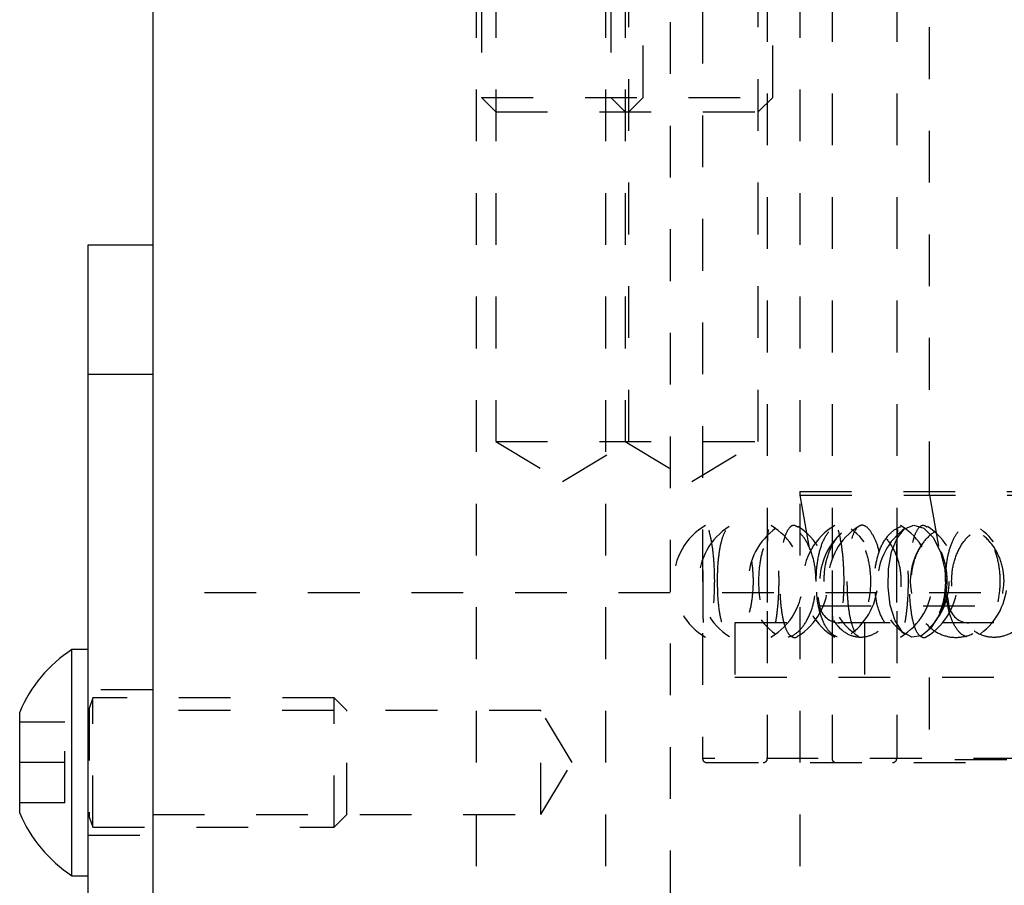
# Model space of a CAD drawing. Header units: inches. Extents: x 1772 to 2706, y -534 to -52.
# Tile 72 of 256: x 1933.03 to 1934.93, y -525.2 to -523.53. Entities that reach past the tile are written whole.
import ezdxf

# ---------------------------------------------------------------- set-up
doc = ezdxf.new("R2010")
doc.units = ezdxf.units.IN
doc.header["$LTSCALE"] = 0.5
doc.header["$MEASUREMENT"] = 0
doc.linetypes.add('HIDDEN', pattern=[0.225, 0.15, -0.075])
doc.layers.add('SID-M-H', color=4, linetype='HIDDEN')
doc.layers.add('SID-M-S', color=105, linetype='Continuous')

msp = doc.modelspace()

# ---------------------------------------------------------------- linework, layer by layer
at = {"layer": 'SID-M-H'}
for p, q in [((1934.78362, -518.94628), (1934.78362, -524.44283)), ((1934.53362, -520.46628), (1934.53362, -525.38378)), ((1934.47112, -520.47415), (1934.47112, -524.9584)), ((1934.59612, -520.47415), (1934.59612, -524.9584)), ((1934.72112, -520.47415), (1934.72112, -524.9584)), ((1934.34612, -520.71628), (1934.34612, -524.9584)), ((1934.28362, -520.73628), (1934.28362, -525.38378)), ((1933.91896, -523.09477), (1933.91896, -523.68153)), ((1934.16896, -523.09477), (1934.16896, -523.68153)), ((1934.48146, -523.68153), (1934.48146, -523.09477)), ((1933.90862, -523.46628), (1933.90862, -526.46628)), ((1933.94671, -523.46628), (1933.94671, -524.34628)), ((1934.15862, -523.46628), (1934.15862, -526.46628)), ((1934.19671, -523.46628), (1934.19671, -524.34628)), ((1934.20371, -524.34628), (1934.20371, -523.46628)), ((1934.23146, -523.68153), (1934.23146, -523.46628)), ((1934.45371, -524.34628), (1934.45371, -523.46628)), ((1933.91896, -523.68153), (1934.48146, -523.68153)), ((1933.91896, -523.68153), (1933.94671, -523.70928)), ((1934.16896, -523.68153), (1934.19671, -523.70928)), ((1934.20371, -523.70928), (1934.23146, -523.68153)), ((1934.45371, -523.70928), (1934.48146, -523.68153)), ((1933.94671, -523.70928), (1934.45371, -523.70928)), ((1933.15862, -524.21628), (1933.28362, -524.21628)), ((1933.94671, -524.34628), (1934.45371, -524.34628)), ((1933.94671, -524.34628), (1934.07521, -524.42349)), ((1934.07521, -524.42349), (1934.20371, -524.34628)), ((1934.19671, -524.34628), (1934.32521, -524.42349)), ((1934.32521, -524.42349), (1934.45371, -524.34628)), ((1934.53406, -524.44283), (1936.78318, -524.44283)), ((1934.53422, -524.44967), (1934.57197, -524.66374)), ((1934.53466, -524.44967), (1936.78259, -524.44967)), ((1934.78422, -524.44967), (1934.82197, -524.66374)), ((1934.72169, -524.53274), (1934.73637, -524.51482)), ((1934.73637, -524.51482), (1934.75427, -524.50804)), ((1934.75427, -524.50804), (1934.77356, -524.51377)), ((1934.77356, -524.51377), (1934.79166, -524.53168)), ((1934.71121, -524.55938), (1934.72169, -524.53274)), ((1934.79166, -524.53168), (1934.8058, -524.5595)), ((1934.70537, -524.59196), (1934.71121, -524.55938)), ((1934.8058, -524.5595), (1934.81383, -524.59342)), ((1934.70443, -524.62749), (1934.70537, -524.59196)), ((1934.81383, -524.59342), (1934.81528, -524.61628)), ((1934.70866, -524.66247), (1934.70443, -524.62749)), ((1935.28362, -524.63818), (1933.28362, -524.63818)), ((1934.57197, -524.66374), (1936.74528, -524.66374)), ((1934.71813, -524.69274), (1934.70866, -524.66247)), ((1934.7997, -524.68628), (1934.78711, -524.70674)), ((1936.90862, -524.69628), (1934.40862, -524.69628)), ((1934.40862, -524.69628), (1934.40862, -524.80228)), ((1934.65862, -524.69628), (1934.65862, -524.80228)), ((1934.73235, -524.71422), (1934.71813, -524.69274)), ((1934.78711, -524.70674), (1934.76905, -524.72126)), ((1934.75, -524.72405), (1934.73235, -524.71422)), ((1934.76905, -524.72126), (1934.75, -524.72405)), ((1936.90862, -524.80228), (1934.40862, -524.80228)), ((1934.78362, -524.80228), (1934.78362, -524.96128)), ((1933.28362, -524.82578), (1933.15862, -524.82578)), ((1933.15902, -524.84128), (1933.15862, -524.84128)), ((1933.15902, -525.09128), (1933.15902, -524.84128)), ((1933.16793, -524.84128), (1933.16054, -524.86158)), ((1933.16793, -525.09128), (1933.16793, -524.84128)), ((1933.63412, -524.84128), (1933.16793, -524.84128)), ((1933.63412, -525.09128), (1933.63412, -524.84128)), ((1933.65862, -524.86578), (1933.63412, -524.84128)), ((1933.16054, -524.86203), (1933.16054, -525.07053)), ((1934.03362, -524.86578), (1933.28362, -524.86578)), ((1933.65862, -525.06678), (1933.65862, -524.86578)), ((1934.03362, -525.06678), (1934.03362, -524.86578)), ((1934.09401, -524.96628), (1934.03362, -524.86578)), ((1933.11362, -524.88828), (1933.02662, -524.88828)), ((1933.11362, -525.04428), (1933.11362, -524.88828)), ((1933.11362, -524.96628), (1933.02662, -524.96628)), ((1934.03362, -525.06678), (1934.09401, -524.96628)), ((1936.96938, -524.9584), (1934.34786, -524.9584)), ((1934.354, -524.96628), (1936.96325, -524.96628)), ((1936.53362, -524.96128), (1934.78362, -524.96128)), ((1933.11362, -525.04428), (1933.02662, -525.04428)), ((1933.16054, -525.07097), (1933.16793, -525.09128)), ((1933.28362, -525.06678), (1934.03362, -525.06678)), ((1933.63412, -525.09128), (1933.65862, -525.06678)), ((1933.15862, -525.09128), (1933.15902, -525.09128)), ((1933.15862, -525.10678), (1933.28362, -525.10678)), ((1933.16793, -525.09128), (1933.63412, -525.09128))]:
    msp.add_line(p, q, dxfattribs=at)
for centre, radius, start, end in [((1934.57299, -524.44283), 0.03937, 180, 190), ((1934.82299, -524.44283), 0.03937, 180, 190), ((1934.41479, -524.61628), 0.125, 120.33559, 239.72418), ((1934.46368, -524.61628), 0.125, 122.0056, 238.21145), ((1934.55934, -524.61628), 0.125, 124.93624, 234.77581), ((1934.41479, -524.61628), 0.125, 300.47329, 59.47695), ((1934.46368, -524.61628), 0.125, 301.86121, 57.76334), ((1934.66479, -524.61628), 0.125, 120.33559, 239.72418), ((1934.71368, -524.61628), 0.125, 122.0056, 238.21145), ((1934.55934, -524.61628), 0.125, 306.04827, 53.99119), ((1934.80934, -524.61628), 0.125, 124.93624, 234.77581), ((1934.66479, -524.61628), 0.125, 300.47329, 59.47695), ((1934.71368, -524.61628), 0.125, 301.86121, 57.76334), ((1934.80934, -524.61628), 0.125, 306.04827, 53.99119), ((1934.69758, -524.61628), 0.125, 131.70771, 228.53786), ((1934.69758, -524.61628), 0.125, 314.11178, 45.92201), ((1934.87236, -524.61628), 0.125, 145.0858, 214.82902), ((1934.61074, -524.65691), 0.03937, 190, 270), ((1934.86074, -524.65691), 0.03937, 190, 270), ((1933.1598, -524.86131), 0.000787, 180, 340), ((1934.354, -524.9584), 0.00787, 180, 270), ((1934.46325, -524.9584), 0.00787, 270, 0), ((1934.604, -524.9584), 0.00787, 180, 270), ((1934.71325, -524.9584), 0.00787, 270, 0), ((1933.1598, -525.07124), 0.000787, 20, 180)]:
    msp.add_arc(centre, radius, start, end, dxfattribs=at)
for points, knots in [([(1934.36942, -524.61628), (1934.36918, -524.62823), (1934.36871, -524.65214), (1934.3652, -524.68399), (1934.36058, -524.70861), (1934.35561, -524.72334), (1934.35134, -524.72616), (1934.34838, -524.71622), (1934.34684, -524.69447), (1934.34629, -524.6637), (1934.34618, -524.62798), (1934.3462, -524.59156), (1934.3464, -524.55819), (1934.34717, -524.53099), (1934.349, -524.51279), (1934.35224, -524.50592), (1934.3568, -524.51171), (1934.36197, -524.52984), (1934.3665, -524.55806), (1934.36906, -524.58867), (1934.36932, -524.6086), (1934.36942, -524.61628)], [0, 0, 0, 0, 0.0520028, 0.1039827, 0.1564753, 0.2102848, 0.2652762, 0.3208623, 0.3762398, 0.4306423, 0.4836601, 0.5355284, 0.5870576, 0.6391963, 0.6925647, 0.7472181, 0.8026932, 0.8582301, 0.9130199, 0.9664974, 1, 1, 1, 1]), ([(1934.37487, -524.61628), (1934.37512, -524.62823), (1934.37564, -524.65214), (1934.37981, -524.68399), (1934.38651, -524.70861), (1934.39591, -524.72334), (1934.40744, -524.72616), (1934.41991, -524.71622), (1934.43145, -524.69447), (1934.44002, -524.6637), (1934.44411, -524.62798), (1934.44318, -524.59156), (1934.43761, -524.55819), (1934.42836, -524.53099), (1934.41681, -524.51279), (1934.40458, -524.50592), (1934.39333, -524.51171), (1934.3843, -524.52984), (1934.37818, -524.55806), (1934.37526, -524.58867), (1934.37497, -524.6086), (1934.37487, -524.61628)], [0, 0, 0, 0, 0.0520028, 0.1039827, 0.1564753, 0.2102848, 0.2652762, 0.3208623, 0.3762398, 0.4306423, 0.4836601, 0.5355284, 0.5870576, 0.6391963, 0.6925647, 0.7472181, 0.8026932, 0.8582301, 0.9130199, 0.9664974, 1, 1, 1, 1]), ([(1934.56528, -524.61628), (1934.56459, -524.62823), (1934.5632, -524.65214), (1934.55263, -524.68399), (1934.53747, -524.70861), (1934.519, -524.72334), (1934.49966, -524.72616), (1934.48179, -524.71622), (1934.46744, -524.69447), (1934.45786, -524.6637), (1934.45358, -524.62798), (1934.45453, -524.59156), (1934.46048, -524.55819), (1934.47113, -524.53099), (1934.48602, -524.51279), (1934.50417, -524.50592), (1934.52375, -524.51171), (1934.54223, -524.52984), (1934.55663, -524.55806), (1934.56423, -524.58867), (1934.56499, -524.6086), (1934.56528, -524.61628)], [0, 0, 0, 0, 0.0520028, 0.1039827, 0.1564753, 0.2102848, 0.2652762, 0.3208623, 0.3762398, 0.4306423, 0.4836601, 0.5355284, 0.5870576, 0.6391963, 0.6925647, 0.7472181, 0.8026932, 0.8582301, 0.9130199, 0.9664974, 1, 1, 1, 1]), ([(1934.47114, -524.61628), (1934.47114, -524.62868), (1934.47115, -524.65348), (1934.47142, -524.68643), (1934.47245, -524.71104), (1934.47474, -524.7244), (1934.47834, -524.72552), (1934.48285, -524.71492), (1934.4875, -524.69388), (1934.49134, -524.66426), (1934.49338, -524.62876), (1934.49296, -524.59121), (1934.49009, -524.55623), (1934.48558, -524.52841), (1934.48067, -524.51117), (1934.47646, -524.50607), (1934.47353, -524.51296), (1934.47191, -524.53077), (1934.47127, -524.55783), (1934.47115, -524.58791), (1934.47114, -524.6081), (1934.47114, -524.61628)], [0, 0, 0, 0, 0.0554579, 0.1109395, 0.1658403, 0.2192081, 0.2711117, 0.3223399, 0.3739729, 0.4268563, 0.4812619, 0.5368274, 0.5927419, 0.6480375, 0.7019377, 0.7542614, 0.8055938, 0.8569812, 0.9093952, 0.9633154, 1, 1, 1, 1]), ([(1934.5297, -524.72239), (1934.52968, -524.72242), (1934.52598, -524.72668), (1934.5186, -524.72465), (1934.50926, -524.71515), (1934.50213, -524.69382), (1934.49747, -524.66428), (1934.49532, -524.62876), (1934.49575, -524.5912), (1934.49888, -524.55626), (1934.50481, -524.52831), (1934.51335, -524.51155), (1934.52214, -524.50579), (1934.52783, -524.5101), (1934.52975, -524.51156)], [0, 0, 0, 0, 0.0004848, 0.0928301, 0.1839738, 0.2758378, 0.3699264, 0.4667232, 0.5655837, 0.6650653, 0.7634456, 0.8593432, 0.952436, 1, 1, 1, 1]), ([(1934.56544, -524.61628), (1934.56594, -524.62868), (1934.56692, -524.65348), (1934.57484, -524.68643), (1934.58705, -524.71104), (1934.60288, -524.7244), (1934.62053, -524.72552), (1934.63813, -524.71492), (1934.65375, -524.69388), (1934.66544, -524.66426), (1934.67132, -524.62876), (1934.67011, -524.59121), (1934.66173, -524.55623), (1934.64756, -524.52841), (1934.63005, -524.51117), (1934.61192, -524.50607), (1934.59527, -524.51296), (1934.58146, -524.53077), (1934.57144, -524.55783), (1934.56621, -524.58791), (1934.56566, -524.6081), (1934.56544, -524.61628)], [0, 0, 0, 0, 0.05545789, 0.11093953, 0.16584033, 0.21920813, 0.27111168, 0.32233985, 0.37397292, 0.42685633, 0.48126186, 0.53682738, 0.59274193, 0.64803751, 0.7019377, 0.75426138, 0.80559376, 0.8569812, 0.90939522, 0.96331536, 1, 1, 1, 1]), ([(1934.58067, -524.61628), (1934.58138, -524.62823), (1934.58279, -524.65214), (1934.59392, -524.68399), (1934.61079, -524.70861), (1934.63293, -524.72334), (1934.65828, -524.72616), (1934.68401, -524.71622), (1934.70664, -524.69447), (1934.72284, -524.6637), (1934.73042, -524.62798), (1934.72871, -524.59156), (1934.71833, -524.55819), (1934.70067, -524.53099), (1934.67772, -524.51279), (1934.65215, -524.50592), (1934.62703, -524.51171), (1934.60535, -524.52984), (1934.58964, -524.55806), (1934.58174, -524.58867), (1934.58097, -524.6086), (1934.58067, -524.61628)], [0, 0, 0, 0, 0.0520028, 0.1039827, 0.1564753, 0.2102848, 0.2652762, 0.3208623, 0.3762398, 0.4306423, 0.4836601, 0.5355284, 0.5870576, 0.6391963, 0.6925647, 0.7472181, 0.8026932, 0.8582301, 0.9130199, 0.9664974, 1, 1, 1, 1]), ([(1934.61942, -524.61628), (1934.61918, -524.62823), (1934.61871, -524.65214), (1934.6152, -524.68399), (1934.61058, -524.70861), (1934.60561, -524.72334), (1934.60134, -524.72616), (1934.59838, -524.71622), (1934.59684, -524.69447), (1934.59629, -524.6637), (1934.59618, -524.62798), (1934.5962, -524.59156), (1934.5964, -524.55819), (1934.59717, -524.53099), (1934.599, -524.51279), (1934.60224, -524.50592), (1934.6068, -524.51171), (1934.61197, -524.52984), (1934.6165, -524.55806), (1934.61906, -524.58867), (1934.61932, -524.6086), (1934.61942, -524.61628)], [0, 0, 0, 0, 0.0520028, 0.1039827, 0.1564753, 0.2102848, 0.2652762, 0.3208623, 0.3762398, 0.4306423, 0.4836601, 0.5355284, 0.5870576, 0.6391963, 0.6925647, 0.7472181, 0.8026932, 0.8582301, 0.9130199, 0.9664974, 1, 1, 1, 1]), ([(1934.68713, -524.55991), (1934.6871, -524.55973), (1934.68527, -524.54855), (1934.67806, -524.53139), (1934.66689, -524.51267), (1934.65456, -524.50595), (1934.64334, -524.5117), (1934.6343, -524.52984), (1934.62818, -524.55806), (1934.62526, -524.58867), (1934.62497, -524.6086), (1934.62487, -524.61628)], [0, 0, 0, 0, 0.0020257, 0.1280312, 0.2570088, 0.3890918, 0.5231608, 0.6573791, 0.7897917, 0.9190329, 1, 1, 1, 1]), ([(1934.67941, -524.59099), (1934.68172, -524.57934), (1934.68636, -524.55589), (1934.70203, -524.52845), (1934.72241, -524.51116), (1934.74575, -524.50607), (1934.76931, -524.51296), (1934.79075, -524.53077), (1934.80754, -524.55783), (1934.81684, -524.58791), (1934.81781, -524.6081), (1934.81821, -524.61628)], [0, 0, 0, 0, 0.1183897, 0.2380906, 0.3547708, 0.4680383, 0.5791599, 0.6904006, 0.8038637, 0.9205871, 1, 1, 1, 1]), ([(1934.72114, -524.61628), (1934.72114, -524.62868), (1934.72115, -524.65348), (1934.72142, -524.68643), (1934.72245, -524.71104), (1934.72474, -524.7244), (1934.72834, -524.72552), (1934.73285, -524.71492), (1934.7375, -524.69388), (1934.74134, -524.66426), (1934.74338, -524.62876), (1934.74296, -524.59121), (1934.74009, -524.55623), (1934.73558, -524.52841), (1934.73067, -524.51117), (1934.72646, -524.50607), (1934.72353, -524.51296), (1934.72191, -524.53077), (1934.72127, -524.55783), (1934.72115, -524.58791), (1934.72114, -524.6081), (1934.72114, -524.61628)], [0, 0, 0, 0, 0.0554579, 0.1109395, 0.1658403, 0.2192081, 0.2711117, 0.3223399, 0.3739729, 0.4268563, 0.4812619, 0.5368274, 0.5927419, 0.6480375, 0.7019377, 0.7542614, 0.8055938, 0.8569812, 0.9093952, 0.9633154, 1, 1, 1, 1]), ([(1934.7797, -524.72239), (1934.77968, -524.72242), (1934.77598, -524.72668), (1934.7686, -524.72465), (1934.75926, -524.71515), (1934.75213, -524.69382), (1934.74747, -524.66428), (1934.74532, -524.62876), (1934.74575, -524.5912), (1934.74888, -524.55626), (1934.75481, -524.52831), (1934.76335, -524.51155), (1934.77214, -524.50579), (1934.77783, -524.5101), (1934.77975, -524.51156)], [0, 0, 0, 0, 0.0004848, 0.0928301, 0.1839738, 0.2758378, 0.3699264, 0.4667232, 0.5655837, 0.6650653, 0.7634456, 0.8593432, 0.952436, 1, 1, 1, 1]), ([(1934.92857, -524.61628), (1934.92754, -524.62823), (1934.92549, -524.65214), (1934.90968, -524.68399), (1934.88661, -524.70861), (1934.85783, -524.72334), (1934.82676, -524.72616), (1934.79707, -524.71622), (1934.77238, -524.69447), (1934.75544, -524.6637), (1934.74772, -524.62798), (1934.74945, -524.59156), (1934.7601, -524.55819), (1934.7788, -524.53099), (1934.80418, -524.51279), (1934.8341, -524.50592), (1934.86532, -524.51171), (1934.89391, -524.52984), (1934.91569, -524.55806), (1934.92702, -524.58867), (1934.92814, -524.6086), (1934.92857, -524.61628)], [0, 0, 0, 0, 0.0520028, 0.1039827, 0.1564753, 0.2102848, 0.2652762, 0.3208623, 0.3762398, 0.4306423, 0.4836601, 0.5355284, 0.5870576, 0.6391963, 0.6925647, 0.7472181, 0.8026932, 0.8582301, 0.9130199, 0.9664974, 1, 1, 1, 1]), ([(1934.81544, -524.61628), (1934.81594, -524.62868), (1934.81692, -524.65348), (1934.82484, -524.68643), (1934.83705, -524.71104), (1934.85288, -524.7244), (1934.87053, -524.72552), (1934.88813, -524.71492), (1934.90375, -524.69388), (1934.91544, -524.66426), (1934.92132, -524.62876), (1934.92011, -524.59121), (1934.91173, -524.55623), (1934.89756, -524.52841), (1934.88005, -524.51117), (1934.86192, -524.50607), (1934.84527, -524.51296), (1934.83146, -524.53077), (1934.82144, -524.55783), (1934.81621, -524.58791), (1934.81566, -524.6081), (1934.81544, -524.61628)], [0, 0, 0, 0, 0.0554579, 0.1109395, 0.1658403, 0.2192081, 0.2711117, 0.3223399, 0.3739729, 0.4268563, 0.4812619, 0.5368274, 0.5927419, 0.6480375, 0.7019377, 0.7542614, 0.8055938, 0.8569812, 0.9093952, 0.9633154, 1, 1, 1, 1]), ([(1934.82716, -524.61628), (1934.82805, -524.62868), (1934.82985, -524.65348), (1934.84405, -524.68643), (1934.86531, -524.71104), (1934.89196, -524.7244), (1934.9206, -524.72552), (1934.94825, -524.71492), (1934.97214, -524.69388), (1934.98965, -524.66426), (1934.99835, -524.62876), (1934.99657, -524.59121), (1934.98413, -524.55623), (1934.96274, -524.52841), (1934.93568, -524.51117), (1934.90674, -524.50607), (1934.87926, -524.51296), (1934.85565, -524.53077), (1934.83799, -524.55783), (1934.82854, -524.58791), (1934.82755, -524.6081), (1934.82716, -524.61628)], [0, 0, 0, 0, 0.0554579, 0.1109395, 0.1658403, 0.2192081, 0.2711117, 0.3223399, 0.3739729, 0.4268563, 0.4812619, 0.5368274, 0.5927419, 0.6480375, 0.7019377, 0.7542614, 0.8055938, 0.8569812, 0.9093952, 0.9633154, 1, 1, 1, 1]), ([(1934.62487, -524.61628), (1934.62512, -524.62823), (1934.62564, -524.65214), (1934.62981, -524.68399), (1934.63651, -524.70861), (1934.6459, -524.72333), (1934.65746, -524.72621), (1934.66983, -524.71606), (1934.68067, -524.69701), (1934.68515, -524.67861), (1934.68701, -524.67099)], [0, 0, 0, 0, 0.12521034, 0.25036569, 0.37675531, 0.50631575, 0.63872211, 0.77256016, 0.905896, 1, 1, 1, 1]), ([(1934.81821, -524.61628), (1934.81732, -524.62868), (1934.81553, -524.65348), (1934.80168, -524.68643), (1934.78182, -524.71104), (1934.75823, -524.7244), (1934.73441, -524.72551), (1934.71274, -524.71493), (1934.69527, -524.69382), (1934.68354, -524.66755), (1934.68091, -524.6477), (1934.67982, -524.63941)], [0, 0, 0, 0, 0.1193359, 0.2387228, 0.3568599, 0.4716983, 0.5833858, 0.69362, 0.8047255, 0.9185216, 1, 1, 1, 1]), ([(1934.81528, -524.61628), (1934.81469, -524.62836), (1934.8136, -524.65073), (1934.80661, -524.66942), (1934.8034, -524.678)], [0, 0, 0, 0, 0.5403054, 1, 1, 1, 1])]:
    msp.add_open_spline(points, degree=3, knots=knots, dxfattribs=at)
at = {"layer": 'SID-M-S'}
for p, q in [((1933.28362, -523.46628), (1933.28362, -531.46628)), ((1933.15862, -523.96628), (1933.28362, -523.96628)), ((1933.15862, -525.96628), (1933.15862, -523.96628)), ((1933.15862, -524.21628), (1933.28362, -524.21628)), ((1933.15862, -524.74778), (1933.12762, -524.74778)), ((1933.12762, -525.18478), (1933.12762, -524.74778)), ((1933.02662, -525.06378), (1933.02662, -524.86878)), ((1933.12762, -525.18478), (1933.15862, -525.18478))]:
    msp.add_line(p, q, dxfattribs=at)
for centre, start, end in [((1933.27538, -524.97376), 123.17754, 157.11823), ((1933.27538, -524.95879), 202.88177, 236.82246)]:
    msp.add_arc(centre, 0.27, start, end, dxfattribs=at)

doc.saveas('drawing.dxf')
